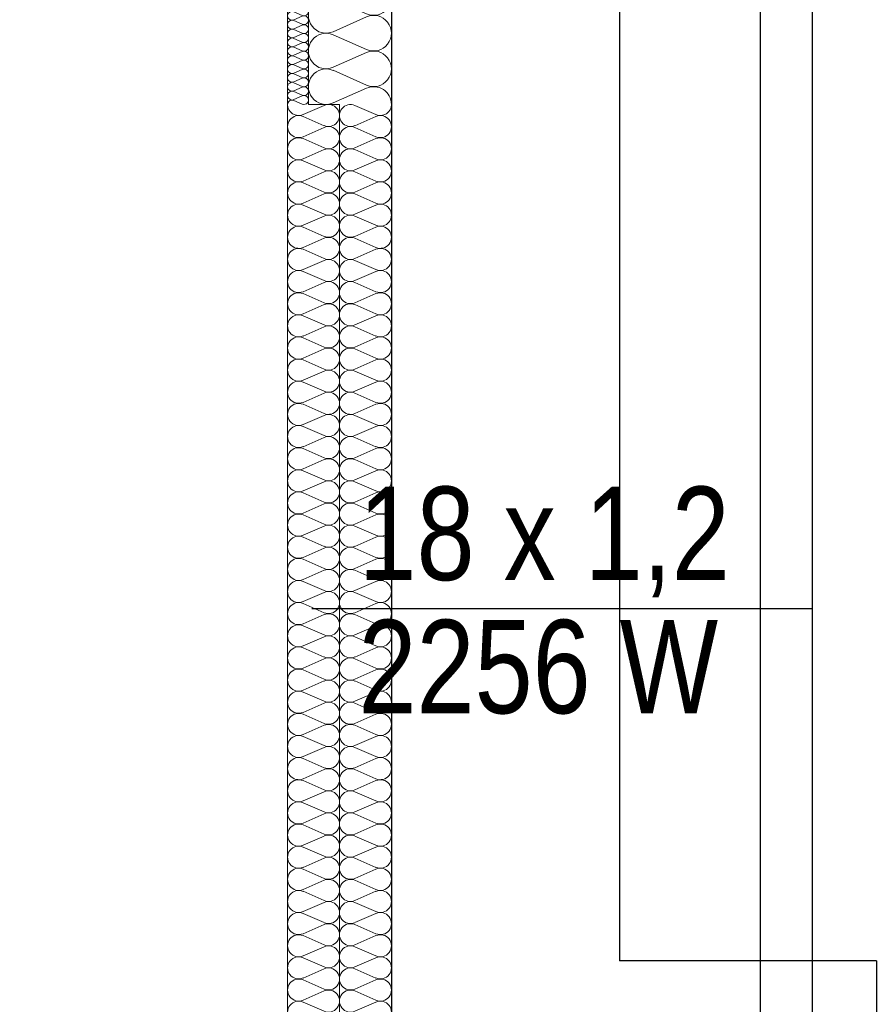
# Model space of a CAD drawing. Extents: x -440864 to -355682, y 13652 to 155872.
# Tile 28 of 179: x -431002 to -429350, y 34329 to 36226. Entities that reach past the tile are written whole.
import ezdxf
from ezdxf.lldxf.tags import DXFTag

# ---------------------------------------------------------------- set-up
doc = ezdxf.new("R2010")
doc.units = 0
doc.header["$MEASUREMENT"] = 0
for name, color, linetype in [('#podkład', 252, 'Continuous'), ('Arch ocieplenie', 252, 'Continuous'), ('Arch opisy', 252, 'Continuous'), ('Inwent Izolacje', 252, 'Continuous'), ('IS_Opisy_działek_Therm', 7, 'SOLID'), ('IS_Powrót', 5, 'DASH'), ('IS_Zasilanie', 1, 'SOLID')]:
    doc.layers.add(name, color=color, linetype=linetype)
for name, color, linetype, lineweight in [('Arch ocieplenie_Nr_Pióra__9', 252, 'Continuous', 13), ('Arch opisy_Nr_Pióra__21', 252, 'Continuous', 9), ('Arch wykończenie_Nr_Pióra__3', 252, 'Continuous', 18), ('Inwent Izolacje_Nr_Pióra__2', 252, 'Continuous', 13), ('INWENT.ŚCIANY_Nr_Pióra__1', 252, 'Continuous', 25), ('INWENT.ŚCIANY_Nr_Pióra__2', 252, 'Continuous', 13)]:
    doc.layers.add(name, color=color, linetype=linetype, lineweight=lineweight)
doc.styles.get("Standard").update_dxf_attribs({"font": 'arial.ttf', "width": 0.8, "bigfont": 'BIGFONT.SHX'})
tags = doc.linetypes.add('DASH', pattern=[15, 10, -5]).pattern_tags.tags
tags[6:7] = [DXFTag(74, 4), DXFTag(75, 0), DXFTag(340, '0'), DXFTag(46, 0.0), DXFTag(50, 0.0), DXFTag(44, 0.0), DXFTag(45, 0.0)]
tags[4:5] = [DXFTag(74, 4), DXFTag(75, 0), DXFTag(340, '0'), DXFTag(46, 0.0), DXFTag(50, 0.0), DXFTag(44, 0.0), DXFTag(45, 0.0)]
tags = doc.linetypes.add('SOLID', pattern=[10, 10, 0]).pattern_tags.tags
tags[6:7] = [DXFTag(74, 4), DXFTag(75, 0), DXFTag(340, '0'), DXFTag(46, 0.0), DXFTag(50, 0.0), DXFTag(44, 0.0), DXFTag(45, 0.0)]
tags[4:5] = [DXFTag(74, 4), DXFTag(75, 0), DXFTag(340, '0'), DXFTag(46, 0.0), DXFTag(50, 0.0), DXFTag(44, 0.0), DXFTag(45, 0.0)]

# ---------------------------------------------------------------- blocks, each defined once
blk = doc.blocks.new('Izolacja cieplna 14_14', base_point=(-430484.9, 37292.6))
at = {"layer": 'Arch ocieplenie_Nr_Pióra__9', "linetype": 'Continuous'}
for p, q in [((-430456.9, 37291.9), (-430473, 37284.8)), ((-430473, 37283.4), (-430456.9, 37276.2)), ((-430456.9, 37274.8), (-430473, 37267.7)), ((-430473, 37266.3), (-430456.9, 37259.2)), ((-430456.9, 37257.7), (-430473, 37250.6)), ((-430473, 37249.2), (-430456.9, 37242.1)), ((-430456.9, 37240.6), (-430473, 37233.5)), ((-430473, 37232.1), (-430456.9, 37225)), ((-430456.9, 37223.6), (-430473, 37216.5)), ((-430473, 37215), (-430456.9, 37207.9)), ((-430456.9, 37206.5), (-430473, 37199.4)), ((-430473, 37197.9), (-430456.9, 37190.8)), ((-430456.9, 37189.4), (-430473, 37182.3)), ((-430473, 37180.9), (-430456.9, 37173.7)), ((-430456.9, 37172.3), (-430473, 37165.2)), ((-430473, 37163.8), (-430456.9, 37156.7)), ((-430456.9, 37155.2), (-430473, 37148.1)), ((-430473, 37146.7), (-430456.9, 37139.6)), ((-430456.9, 37138.1), (-430473, 37131)), ((-430473, 37129.6), (-430456.9, 37122.5)), ((-430456.9, 37121.1), (-430473, 37114)), ((-430473, 37112.5), (-430456.9, 37105.4)), ((-430456.9, 37104), (-430473, 37096.9)), ((-430473, 37095.4), (-430456.9, 37088.3)), ((-430456.9, 37086.9), (-430473, 37079.8)), ((-430473, 37078.4), (-430456.9, 37071.2)), ((-430456.9, 37069.8), (-430473, 37062.7)), ((-430473, 37061.3), (-430456.9, 37054.2)), ((-430456.9, 37052.7), (-430473, 37045.6)), ((-430473, 37044.2), (-430456.9, 37037.1)), ((-430456.9, 37035.6), (-430473, 37028.5)), ((-430473, 37027.1), (-430456.9, 37020)), ((-430456.9, 37018.6), (-430473, 37011.5)), ((-430473, 37010), (-430456.9, 37002.9)), ((-430456.9, 37001.5), (-430473, 36994.4)), ((-430473, 36992.9), (-430456.9, 36985.8)), ((-430456.9, 36984.4), (-430473, 36977.3)), ((-430473, 36975.9), (-430456.9, 36968.7)), ((-430456.9, 36967.3), (-430473, 36960.2)), ((-430473, 36958.8), (-430456.9, 36951.7)), ((-430456.9, 36950.2), (-430473, 36943.1)), ((-430473, 36941.7), (-430456.9, 36934.6)), ((-430456.9, 36933.1), (-430473, 36926)), ((-430473, 36924.6), (-430456.9, 36917.5)), ((-430456.9, 36916.1), (-430473, 36909)), ((-430473, 36907.5), (-430456.9, 36900.4)), ((-430456.9, 36899), (-430473, 36891.9)), ((-430473, 36890.4), (-430456.9, 36883.3)), ((-430456.9, 36881.9), (-430473, 36874.8)), ((-430473, 36873.4), (-430456.9, 36866.2)), ((-430456.9, 36864.8), (-430473, 36857.7)), ((-430473, 36856.3), (-430456.9, 36849.2)), ((-430456.9, 36847.7), (-430473, 36840.6)), ((-430473, 36839.2), (-430456.9, 36832.1)), ((-430456.9, 36830.6), (-430473, 36823.5)), ((-430473, 36822.1), (-430456.9, 36815)), ((-430456.9, 36813.6), (-430473, 36806.5)), ((-430473, 36805), (-430456.9, 36797.9)), ((-430456.9, 36796.5), (-430473, 36789.4)), ((-430473, 36787.9), (-430456.9, 36780.8)), ((-430456.9, 36779.4), (-430473, 36772.3)), ((-430473, 36770.9), (-430456.9, 36763.7)), ((-430456.9, 36762.3), (-430473, 36755.2)), ((-430473, 36753.8), (-430456.9, 36746.7)), ((-430456.9, 36745.2), (-430473, 36738.1)), ((-430473, 36736.7), (-430456.9, 36729.6)), ((-430456.9, 36728.1), (-430473, 36721)), ((-430473, 36719.6), (-430456.9, 36712.5)), ((-430456.9, 36711.1), (-430473, 36704)), ((-430473, 36702.5), (-430456.9, 36695.4)), ((-430456.9, 36694), (-430473, 36686.9)), ((-430473, 36685.4), (-430456.9, 36678.3)), ((-430456.9, 36676.9), (-430473, 36669.8)), ((-430473, 36668.4), (-430456.9, 36661.2)), ((-430456.9, 36659.8), (-430473, 36652.7)), ((-430473, 36651.3), (-430456.9, 36644.2)), ((-430456.9, 36642.7), (-430473, 36635.6)), ((-430473, 36634.2), (-430456.9, 36627.1)), ((-430456.9, 36625.6), (-430473, 36618.5)), ((-430473, 36617.1), (-430456.9, 36610)), ((-430456.9, 36608.6), (-430473, 36601.5)), ((-430473, 36600), (-430456.9, 36592.9)), ((-430456.9, 36591.5), (-430473, 36584.4)), ((-430473, 36582.9), (-430456.9, 36575.8)), ((-430456.9, 36574.4), (-430473, 36567.3)), ((-430473, 36565.9), (-430456.9, 36558.7)), ((-430456.9, 36557.3), (-430473, 36550.2)), ((-430473, 36548.8), (-430456.9, 36541.7)), ((-430456.9, 36540.2), (-430473, 36533.1)), ((-430473, 36531.7), (-430456.9, 36524.6)), ((-430456.9, 36523.1), (-430473, 36516)), ((-430473, 36514.6), (-430456.9, 36507.5)), ((-430456.9, 36506.1), (-430473, 36499)), ((-430473, 36497.5), (-430456.9, 36490.4)), ((-430456.9, 36489), (-430473, 36481.9)), ((-430473, 36480.4), (-430456.9, 36473.3)), ((-430456.9, 36471.9), (-430473, 36464.8)), ((-430473, 36463.4), (-430456.9, 36456.2)), ((-430456.9, 36454.8), (-430473, 36447.7)), ((-430473, 36446.3), (-430456.9, 36439.2)), ((-430456.9, 36437.7), (-430473, 36430.6)), ((-430473, 36429.2), (-430456.9, 36422.1)), ((-430456.9, 36420.6), (-430473, 36413.5)), ((-430473, 36412.1), (-430456.9, 36405)), ((-430456.9, 36403.6), (-430473, 36396.5)), ((-430473, 36395), (-430456.9, 36387.9)), ((-430456.9, 36386.5), (-430473, 36379.4)), ((-430473, 36377.9), (-430456.9, 36370.8)), ((-430456.9, 36369.4), (-430473, 36362.3)), ((-430473, 36360.9), (-430456.9, 36353.7)), ((-430456.9, 36352.3), (-430473, 36345.2)), ((-430473, 36343.8), (-430456.9, 36336.7)), ((-430456.9, 36335.2), (-430473, 36328.1)), ((-430473, 36326.7), (-430456.9, 36319.6)), ((-430456.9, 36318.1), (-430473, 36311)), ((-430473, 36309.6), (-430456.9, 36302.5)), ((-430456.9, 36301.1), (-430473, 36294)), ((-430473, 36292.5), (-430456.9, 36285.4)), ((-430456.9, 36284), (-430473, 36276.9)), ((-430473, 36275.4), (-430456.9, 36268.3)), ((-430456.9, 36266.9), (-430473, 36259.8)), ((-430473, 36258.4), (-430456.9, 36251.2)), ((-430456.9, 36249.8), (-430473, 36242.7)), ((-430473, 36241.3), (-430456.9, 36234.2)), ((-430456.9, 36232.7), (-430473, 36225.6)), ((-430473, 36224.2), (-430456.9, 36217.1)), ((-430456.9, 36215.6), (-430473, 36208.5)), ((-430473, 36207.1), (-430456.9, 36200)), ((-430456.9, 36198.6), (-430473, 36191.5)), ((-430473, 36190), (-430456.9, 36182.9)), ((-430456.9, 36181.5), (-430473, 36174.4)), ((-430473, 36172.9), (-430456.9, 36165.8)), ((-430456.9, 36164.4), (-430473, 36157.3)), ((-430473, 36155.9), (-430456.9, 36148.7)), ((-430456.9, 36147.3), (-430473, 36140.2)), ((-430473, 36138.8), (-430456.9, 36131.7)), ((-430456.9, 36130.2), (-430473, 36123.1)), ((-430473, 36121.7), (-430456.9, 36114.6)), ((-430456.9, 36113.1), (-430473, 36106)), ((-430473, 36104.6), (-430456.9, 36097.5)), ((-430456.9, 36096.1), (-430473, 36089)), ((-430473, 36087.5), (-430456.9, 36080.4)), ((-430456.9, 36079), (-430473, 36071.9)), ((-430473, 36070.4), (-430456.9, 36063.3))]:
    blk.add_line(p, q, dxfattribs=at)
for centre, start_param, end_param in [((-430476.4, 37275.5), 2.7288, 6.695979), ((-430476.4, 37292.6), 4.712389, 6.695979), ((-430453.5, 37284.1), 5.870392, 9.837571), ((-430476.4, 37258.4), 2.7288, 6.695979), ((-430453.5, 37267), 5.870392, 9.837571), ((-430476.4, 37241.4), 2.7288, 6.695979), ((-430453.5, 37249.9), 5.870392, 9.837571), ((-430476.4, 37224.3), 2.7288, 6.695979), ((-430453.5, 37232.8), 5.870392, 9.837571), ((-430476.4, 37207.2), 2.7288, 6.695979), ((-430453.5, 37215.7), 5.870392, 9.837571), ((-430453.5, 37198.7), 5.870392, 9.837571), ((-430476.4, 37190.1), 2.7288, 6.695979), ((-430453.5, 37181.6), 5.870392, 9.837571), ((-430476.4, 37173), 2.7288, 6.695979), ((-430453.5, 37164.5), 5.870392, 9.837571), ((-430476.4, 37155.9), 2.7288, 6.695979), ((-430453.5, 37147.4), 5.870392, 9.837571), ((-430476.4, 37138.9), 2.7288, 6.695979), ((-430453.5, 37130.3), 5.870392, 9.837571), ((-430476.4, 37121.8), 2.7288, 6.695979), ((-430476.4, 37104.7), 2.7288, 6.695979), ((-430453.5, 37113.2), 5.870392, 9.837571), ((-430476.4, 37087.6), 2.7288, 6.695979), ((-430453.5, 37096.2), 5.870392, 9.837571), ((-430476.4, 37070.5), 2.7288, 6.695979), ((-430453.5, 37079.1), 5.870392, 9.837571), ((-430476.4, 37053.4), 2.7288, 6.695979), ((-430453.5, 37062), 5.870392, 9.837571), ((-430476.4, 37036.4), 2.7288, 6.695979), ((-430453.5, 37044.9), 5.870392, 9.837571), ((-430453.5, 37027.8), 5.870392, 9.837571), ((-430476.4, 37019.3), 2.7288, 6.695979), ((-430453.5, 37010.7), 5.870392, 9.837571), ((-430476.4, 37002.2), 2.7288, 6.695979), ((-430453.5, 36993.7), 5.870392, 9.837571), ((-430476.4, 36985.1), 2.7288, 6.695979), ((-430453.5, 36976.6), 5.870392, 9.837571), ((-430476.4, 36968), 2.7288, 6.695979), ((-430453.5, 36959.5), 5.870392, 9.837571), ((-430476.4, 36950.9), 2.7288, 6.695979), ((-430476.4, 36933.9), 2.7288, 6.695979), ((-430453.5, 36942.4), 5.870392, 9.837571), ((-430476.4, 36916.8), 2.7288, 6.695979), ((-430453.5, 36925.3), 5.870392, 9.837571), ((-430476.4, 36899.7), 2.7288, 6.695979), ((-430453.5, 36908.2), 5.870392, 9.837571), ((-430476.4, 36882.6), 2.7288, 6.695979), ((-430453.5, 36891.2), 5.870392, 9.837571), ((-430476.4, 36865.5), 2.7288, 6.695979), ((-430453.5, 36874.1), 5.870392, 9.837571), ((-430453.5, 36857), 5.870392, 9.837571), ((-430476.4, 36848.4), 2.7288, 6.695979), ((-430453.5, 36839.9), 5.870392, 9.837571), ((-430476.4, 36831.4), 2.7288, 6.695979), ((-430453.5, 36822.8), 5.870392, 9.837571), ((-430476.4, 36814.3), 2.7288, 6.695979), ((-430453.5, 36805.7), 5.870392, 9.837571), ((-430476.4, 36797.2), 2.7288, 6.695979), ((-430453.5, 36788.7), 5.870392, 9.837571), ((-430476.4, 36780.1), 2.7288, 6.695979), ((-430476.4, 36763), 2.7288, 6.695979), ((-430453.5, 36771.6), 5.870392, 9.837571), ((-430476.4, 36745.9), 2.7288, 6.695979), ((-430453.5, 36754.5), 5.870392, 9.837571), ((-430476.4, 36728.9), 2.7288, 6.695979), ((-430453.5, 36737.4), 5.870392, 9.837571), ((-430476.4, 36711.8), 2.7288, 6.695979), ((-430453.5, 36720.3), 5.870392, 9.837571), ((-430476.4, 36694.7), 2.7288, 6.695979), ((-430453.5, 36703.2), 5.870392, 9.837571), ((-430476.4, 36677.6), 2.7288, 6.695979), ((-430453.5, 36686.2), 5.870392, 9.837571), ((-430453.5, 36669.1), 5.870392, 9.837571), ((-430476.4, 36660.5), 2.7288, 6.695979), ((-430453.5, 36652), 5.870392, 9.837571), ((-430476.4, 36643.4), 2.7288, 6.695979), ((-430453.5, 36634.9), 5.870392, 9.837571), ((-430476.4, 36626.4), 2.7288, 6.695979), ((-430453.5, 36617.8), 5.870392, 9.837571), ((-430476.4, 36609.3), 2.7288, 6.695979), ((-430476.4, 36592.2), 2.7288, 6.695979), ((-430453.5, 36600.7), 5.870392, 9.837571), ((-430476.4, 36575.1), 2.7288, 6.695979), ((-430453.5, 36583.7), 5.870392, 9.837571), ((-430476.4, 36558), 2.7288, 6.695979), ((-430453.5, 36566.6), 5.870392, 9.837571), ((-430476.4, 36540.9), 2.7288, 6.695979), ((-430453.5, 36549.5), 5.870392, 9.837571), ((-430476.4, 36523.9), 2.7288, 6.695979), ((-430453.5, 36532.4), 5.870392, 9.837571), ((-430476.4, 36506.8), 2.7288, 6.695979), ((-430453.5, 36515.3), 5.870392, 9.837571), ((-430453.5, 36498.2), 5.870392, 9.837571), ((-430476.4, 36489.7), 2.7288, 6.695979), ((-430453.5, 36481.2), 5.870392, 9.837571), ((-430476.4, 36472.6), 2.7288, 6.695979), ((-430453.5, 36464.1), 5.870392, 9.837571), ((-430476.4, 36455.5), 2.7288, 6.695979), ((-430453.5, 36447), 5.870392, 9.837571), ((-430476.4, 36438.4), 2.7288, 6.695979), ((-430476.4, 36421.4), 2.7288, 6.695979), ((-430453.5, 36429.9), 5.870392, 9.837571), ((-430476.4, 36404.3), 2.7288, 6.695979), ((-430453.5, 36412.8), 5.870392, 9.837571), ((-430476.4, 36387.2), 2.7288, 6.695979), ((-430453.5, 36395.7), 5.870392, 9.837571), ((-430476.4, 36370.1), 2.7288, 6.695979), ((-430453.5, 36378.7), 5.870392, 9.837571), ((-430476.4, 36353), 2.7288, 6.695979), ((-430453.5, 36361.6), 5.870392, 9.837571), ((-430476.4, 36335.9), 2.7288, 6.695979), ((-430453.5, 36344.5), 5.870392, 9.837571), ((-430453.5, 36327.4), 5.870392, 9.837571), ((-430476.4, 36318.9), 2.7288, 6.695979), ((-430453.5, 36310.3), 5.870392, 9.837571), ((-430476.4, 36301.8), 2.7288, 6.695979), ((-430453.5, 36293.2), 5.870392, 9.837571), ((-430476.4, 36284.7), 2.7288, 6.695979), ((-430453.5, 36276.2), 5.870392, 9.837571), ((-430476.4, 36267.6), 2.7288, 6.695979), ((-430476.4, 36250.5), 2.7288, 6.695979), ((-430453.5, 36259.1), 5.870392, 9.837571), ((-430476.4, 36233.4), 2.7288, 6.695979), ((-430453.5, 36242), 5.870392, 9.837571), ((-430476.4, 36216.4), 2.7288, 6.695979), ((-430453.5, 36224.9), 5.870392, 9.837571), ((-430476.4, 36199.3), 2.7288, 6.695979), ((-430453.5, 36207.8), 5.870392, 9.837571), ((-430476.4, 36182.2), 2.7288, 6.695979), ((-430453.5, 36190.7), 5.870392, 9.837571), ((-430476.4, 36165.1), 2.7288, 6.695979), ((-430453.5, 36173.7), 5.870392, 9.837571), ((-430453.5, 36156.6), 5.870392, 9.837571), ((-430476.4, 36148), 2.7288, 6.695979), ((-430453.5, 36139.5), 5.870392, 9.837571), ((-430476.4, 36130.9), 2.7288, 6.695979), ((-430453.5, 36122.4), 5.870392, 9.837571), ((-430476.4, 36113.9), 2.7288, 6.695979), ((-430453.5, 36105.3), 5.870392, 9.837571), ((-430476.4, 36096.8), 2.7288, 6.695979), ((-430476.4, 36079.7), 2.7288, 6.695979), ((-430453.5, 36088.2), 5.870392, 9.837571), ((-430476.4, 36062.6), 2.7288, 4.712389), ((-430453.5, 36071.2), 5.870392, 9.837571)]:
    blk.add_ellipse(centre, major_axis=(0, -8.54), ratio=0.995956, start_param=start_param, end_param=end_param, dxfattribs=at)
blk = doc.blocks.new('Izolacja cieplna 14_17', base_point=(-430484.9, 36062.6))
at = {"layer": 'Arch ocieplenie_Nr_Pióra__9', "linetype": 'Continuous'}
for p, q in [((-430414.7, 36060.8), (-430455.1, 36043.1)), ((-430455.1, 36039.5), (-430414.7, 36021.7)), ((-430414.7, 36018.2), (-430455.1, 36000.4)), ((-430455.1, 35996.8), (-430414.7, 35979.1)), ((-430414.7, 35975.5), (-430455.1, 35957.7)), ((-430455.1, 35954.2), (-430414.7, 35936.4)), ((-430414.7, 35932.8), (-430455.1, 35915.1)), ((-430455.1, 35911.5), (-430414.7, 35893.8)), ((-430414.7, 35890.2), (-430455.1, 35872.4)), ((-430455.1, 35868.8), (-430414.7, 35851.1)), ((-430414.7, 35847.5), (-430455.1, 35829.8)), ((-430455.1, 35826.2), (-430414.7, 35808.4)), ((-430414.7, 35804.8), (-430455.1, 35787.1)), ((-430455.1, 35783.5), (-430414.7, 35765.8)), ((-430414.7, 35762.2), (-430455.1, 35744.4)), ((-430455.1, 35740.8), (-430414.7, 35723.1)), ((-430414.7, 35719.5), (-430455.1, 35701.8)), ((-430455.1, 35698.2), (-430414.7, 35680.4)), ((-430414.7, 35676.9), (-430455.1, 35659.1)), ((-430455.1, 35655.5), (-430414.7, 35637.8)), ((-430414.7, 35634.2), (-430455.1, 35616.4)), ((-430455.1, 35612.9), (-430414.7, 35595.1)), ((-430414.7, 35591.5), (-430455.1, 35573.8)), ((-430455.1, 35570.2), (-430414.7, 35552.4)), ((-430414.7, 35548.9), (-430455.1, 35531.1)), ((-430455.1, 35527.5), (-430414.7, 35509.8)), ((-430414.7, 35506.2), (-430455.1, 35488.5)), ((-430455.1, 35484.9), (-430414.7, 35467.1)), ((-430414.7, 35463.5), (-430455.1, 35445.8)), ((-430455.1, 35442.2), (-430414.7, 35424.5)), ((-430414.7, 35420.9), (-430455.1, 35403.1)), ((-430455.1, 35399.5), (-430414.7, 35381.8)), ((-430414.7, 35378.2), (-430455.1, 35360.5)), ((-430455.1, 35356.9), (-430414.7, 35339.1)), ((-430414.7, 35335.5), (-430455.1, 35317.8)), ((-430455.1, 35314.2), (-430414.7, 35296.5)), ((-430414.7, 35292.9), (-430455.1, 35275.1)), ((-430455.1, 35271.6), (-430414.7, 35253.8)), ((-430414.7, 35250.2), (-430455.1, 35232.5)), ((-430455.1, 35228.9), (-430414.7, 35211.1)), ((-430414.7, 35207.6), (-430455.1, 35189.8)), ((-430455.1, 35186.2), (-430414.7, 35168.5)), ((-430414.7, 35164.9), (-430455.1, 35147.1)), ((-430455.1, 35143.6), (-430414.7, 35125.8)), ((-430414.7, 35122.2), (-430455.1, 35104.5)), ((-430455.1, 35100.9), (-430414.7, 35083.2)), ((-430414.7, 35079.6), (-430455.1, 35061.8)), ((-430455.1, 35058.2), (-430414.7, 35040.5)), ((-430414.7, 35036.9), (-430455.1, 35019.2)), ((-430455.1, 35015.6), (-430414.7, 34997.8)), ((-430414.7, 34994.2), (-430455.1, 34976.5)), ((-430455.1, 34972.9), (-430414.7, 34955.2)), ((-430414.7, 34951.6), (-430455.1, 34933.8)), ((-430455.1, 34930.2), (-430414.7, 34912.5)), ((-430414.7, 34908.9), (-430455.1, 34891.2)), ((-430455.1, 34887.6), (-430414.7, 34869.8)), ((-430414.7, 34866.3), (-430455.1, 34848.5)), ((-430455.1, 34844.9), (-430414.7, 34827.2)), ((-430414.7, 34823.6), (-430455.1, 34805.8)), ((-430455.1, 34802.3), (-430414.7, 34784.5)), ((-430414.7, 34780.9), (-430455.1, 34763.2)), ((-430455.1, 34759.6), (-430414.7, 34741.8)), ((-430414.7, 34738.3), (-430455.1, 34720.5)), ((-430455.1, 34716.9), (-430414.7, 34699.2)), ((-430414.7, 34695.6), (-430455.1, 34677.9)), ((-430455.1, 34674.3), (-430414.7, 34656.5)), ((-430414.7, 34652.9), (-430455.1, 34635.2)), ((-430455.1, 34631.6), (-430414.7, 34613.9)), ((-430414.7, 34610.3), (-430455.1, 34592.5)), ((-430455.1, 34588.9), (-430414.7, 34571.2)), ((-430414.7, 34567.6), (-430455.1, 34549.9)), ((-430455.1, 34546.3), (-430414.7, 34528.5)), ((-430414.7, 34524.9), (-430455.1, 34507.2)), ((-430455.1, 34503.6), (-430414.7, 34485.9)), ((-430414.7, 34482.3), (-430455.1, 34464.5)), ((-430455.1, 34461), (-430414.7, 34443.2)), ((-430414.7, 34439.6), (-430455.1, 34421.9)), ((-430455.1, 34418.3), (-430414.7, 34400.5)), ((-430414.7, 34397), (-430455.1, 34379.2)), ((-430455.1, 34375.6), (-430414.7, 34357.9)), ((-430414.7, 34354.3), (-430455.1, 34336.6)), ((-430455.1, 34333), (-430414.7, 34315.2))]:
    blk.add_line(p, q, dxfattribs=at)
for centre, start_param, end_param in [((-430463.7, 36062.6), 4.712389, 6.695979), ((-430406.2, 36041.3), 5.870392, 9.837571), ((-430463.7, 36019.9), 2.7288, 6.695979), ((-430406.2, 35998.6), 5.870392, 9.837571), ((-430463.7, 35977.3), 2.7288, 6.695979), ((-430406.2, 35956), 5.870392, 9.837571), ((-430463.7, 35934.6), 2.7288, 6.695979), ((-430406.2, 35913.3), 5.870392, 9.837571), ((-430463.7, 35892), 2.7288, 6.695979), ((-430406.2, 35870.6), 5.870392, 9.837571), ((-430463.7, 35849.3), 2.7288, 6.695979), ((-430406.2, 35828), 5.870392, 9.837571), ((-430463.7, 35806.6), 2.7288, 6.695979), ((-430406.2, 35785.3), 5.870392, 9.837571), ((-430463.7, 35764), 2.7288, 6.695979), ((-430406.2, 35742.6), 5.870392, 9.837571), ((-430463.7, 35721.3), 2.7288, 6.695979), ((-430406.2, 35700), 5.870392, 9.837571), ((-430463.7, 35678.6), 2.7288, 6.695979), ((-430406.2, 35657.3), 5.870392, 9.837571), ((-430463.7, 35636), 2.7288, 6.695979), ((-430406.2, 35614.6), 5.870392, 9.837571), ((-430463.7, 35593.3), 2.7288, 6.695979), ((-430406.2, 35572), 5.870392, 9.837571), ((-430463.7, 35550.7), 2.7288, 6.695979), ((-430406.2, 35529.3), 5.870392, 9.837571), ((-430463.7, 35508), 2.7288, 6.695979), ((-430406.2, 35486.7), 5.870392, 9.837571), ((-430463.7, 35465.3), 2.7288, 6.695979), ((-430406.2, 35444), 5.870392, 9.837571), ((-430463.7, 35422.7), 2.7288, 6.695979), ((-430406.2, 35401.3), 5.870392, 9.837571), ((-430463.7, 35380), 2.7288, 6.695979), ((-430406.2, 35358.7), 5.870392, 9.837571), ((-430463.7, 35337.3), 2.7288, 6.695979), ((-430406.2, 35316), 5.870392, 9.837571), ((-430463.7, 35294.7), 2.7288, 6.695979), ((-430406.2, 35273.3), 5.870392, 9.837571), ((-430463.7, 35252), 2.7288, 6.695979), ((-430406.2, 35230.7), 5.870392, 9.837571), ((-430463.7, 35209.4), 2.7288, 6.695979), ((-430406.2, 35188), 5.870392, 9.837571), ((-430463.7, 35166.7), 2.7288, 6.695979), ((-430406.2, 35145.4), 5.870392, 9.837571), ((-430463.7, 35124), 2.7288, 6.695979), ((-430406.2, 35102.7), 5.870392, 9.837571), ((-430463.7, 35081.4), 2.7288, 6.695979), ((-430406.2, 35060), 5.870392, 9.837571), ((-430463.7, 35038.7), 2.7288, 6.695979), ((-430406.2, 35017.4), 5.870392, 9.837571), ((-430463.7, 34996), 2.7288, 6.695979), ((-430406.2, 34974.7), 5.870392, 9.837571), ((-430463.7, 34953.4), 2.7288, 6.695979), ((-430406.2, 34932), 5.870392, 9.837571), ((-430463.7, 34910.7), 2.7288, 6.695979), ((-430406.2, 34889.4), 5.870392, 9.837571), ((-430463.7, 34868), 2.7288, 6.695979), ((-430406.2, 34846.7), 5.870392, 9.837571), ((-430463.7, 34825.4), 2.7288, 6.695979), ((-430406.2, 34804.1), 5.870392, 9.837571), ((-430463.7, 34782.7), 2.7288, 6.695979), ((-430406.2, 34761.4), 5.870392, 9.837571), ((-430463.7, 34740.1), 2.7288, 6.695979), ((-430406.2, 34718.7), 5.870392, 9.837571), ((-430463.7, 34697.4), 2.7288, 6.695979), ((-430406.2, 34676.1), 5.870392, 9.837571), ((-430463.7, 34654.7), 2.7288, 6.695979), ((-430406.2, 34633.4), 5.870392, 9.837571), ((-430463.7, 34612.1), 2.7288, 6.695979), ((-430406.2, 34590.7), 5.870392, 9.837571), ((-430463.7, 34569.4), 2.7288, 6.695979), ((-430406.2, 34548.1), 5.870392, 9.837571), ((-430463.7, 34526.7), 2.7288, 6.695979), ((-430406.2, 34505.4), 5.870392, 9.837571), ((-430463.7, 34484.1), 2.7288, 6.695979), ((-430406.2, 34462.7), 5.870392, 9.837571), ((-430463.7, 34441.4), 2.7288, 6.695979), ((-430406.2, 34420.1), 5.870392, 9.837571), ((-430463.7, 34398.8), 2.7288, 6.695979), ((-430406.2, 34377.4), 5.870392, 9.837571), ((-430463.7, 34356.1), 2.7288, 6.695979), ((-430406.2, 34334.8), 5.870392, 9.837571), ((-430463.7, 34313.4), 2.7288, 6.695979)]:
    blk.add_ellipse(centre, major_axis=(0, -21.3), ratio=0.997013, start_param=start_param, end_param=end_param, dxfattribs=at)
blk = doc.blocks.new('Izolacja cieplna 14_265', base_point=(-430284.9, 32137.6))
at = {"layer": 'Inwent Izolacje_Nr_Pióra__2', "linetype": 'Continuous'}
for p, q in [((-430314.7, 36043.1), (-430355.1, 36060.8)), ((-430355.1, 36021.7), (-430314.7, 36039.5)), ((-430314.7, 36000.4), (-430355.1, 36018.2)), ((-430355.1, 35979.1), (-430314.7, 35996.8)), ((-430314.7, 35957.7), (-430355.1, 35975.5)), ((-430355.1, 35936.4), (-430314.7, 35954.2)), ((-430314.7, 35915.1), (-430355.1, 35932.8)), ((-430355.1, 35893.8), (-430314.7, 35911.5)), ((-430314.7, 35872.4), (-430355.1, 35890.2)), ((-430355.1, 35851.1), (-430314.7, 35868.8)), ((-430314.7, 35829.8), (-430355.1, 35847.5)), ((-430355.1, 35808.4), (-430314.7, 35826.2)), ((-430314.7, 35787.1), (-430355.1, 35804.8)), ((-430355.1, 35765.8), (-430314.7, 35783.5)), ((-430314.7, 35744.4), (-430355.1, 35762.2)), ((-430355.1, 35723.1), (-430314.7, 35740.8)), ((-430314.7, 35701.8), (-430355.1, 35719.5)), ((-430355.1, 35680.4), (-430314.7, 35698.2)), ((-430314.7, 35659.1), (-430355.1, 35676.9)), ((-430355.1, 35637.8), (-430314.7, 35655.5)), ((-430314.7, 35616.4), (-430355.1, 35634.2)), ((-430355.1, 35595.1), (-430314.7, 35612.9)), ((-430314.7, 35573.8), (-430355.1, 35591.5)), ((-430355.1, 35552.4), (-430314.7, 35570.2)), ((-430314.7, 35531.1), (-430355.1, 35548.9)), ((-430355.1, 35509.8), (-430314.7, 35527.5)), ((-430314.7, 35488.5), (-430355.1, 35506.2)), ((-430355.1, 35467.1), (-430314.7, 35484.9)), ((-430314.7, 35445.8), (-430355.1, 35463.5)), ((-430355.1, 35424.5), (-430314.7, 35442.2)), ((-430314.7, 35403.1), (-430355.1, 35420.9)), ((-430355.1, 35381.8), (-430314.7, 35399.5)), ((-430314.7, 35360.5), (-430355.1, 35378.2)), ((-430355.1, 35339.1), (-430314.7, 35356.9)), ((-430314.7, 35317.8), (-430355.1, 35335.5)), ((-430355.1, 35296.5), (-430314.7, 35314.2)), ((-430314.7, 35275.1), (-430355.1, 35292.9)), ((-430355.1, 35253.8), (-430314.7, 35271.6)), ((-430314.7, 35232.5), (-430355.1, 35250.2)), ((-430355.1, 35211.1), (-430314.7, 35228.9)), ((-430314.7, 35189.8), (-430355.1, 35207.6)), ((-430355.1, 35168.5), (-430314.7, 35186.2)), ((-430314.7, 35147.1), (-430355.1, 35164.9)), ((-430355.1, 35125.8), (-430314.7, 35143.6)), ((-430314.7, 35104.5), (-430355.1, 35122.2)), ((-430355.1, 35083.2), (-430314.7, 35100.9)), ((-430314.7, 35061.8), (-430355.1, 35079.6)), ((-430355.1, 35040.5), (-430314.7, 35058.2)), ((-430314.7, 35019.2), (-430355.1, 35036.9)), ((-430355.1, 34997.8), (-430314.7, 35015.6)), ((-430314.7, 34976.5), (-430355.1, 34994.2)), ((-430355.1, 34955.2), (-430314.7, 34972.9)), ((-430314.7, 34933.8), (-430355.1, 34951.6)), ((-430355.1, 34912.5), (-430314.7, 34930.2)), ((-430314.7, 34891.2), (-430355.1, 34908.9)), ((-430355.1, 34869.8), (-430314.7, 34887.6)), ((-430314.7, 34848.5), (-430355.1, 34866.3)), ((-430355.1, 34827.2), (-430314.7, 34844.9)), ((-430314.7, 34805.8), (-430355.1, 34823.6)), ((-430355.1, 34784.5), (-430314.7, 34802.3)), ((-430314.7, 34763.2), (-430355.1, 34780.9)), ((-430355.1, 34741.8), (-430314.7, 34759.6)), ((-430314.7, 34720.5), (-430355.1, 34738.3)), ((-430355.1, 34699.2), (-430314.7, 34716.9)), ((-430314.7, 34677.9), (-430355.1, 34695.6)), ((-430355.1, 34656.5), (-430314.7, 34674.3)), ((-430314.7, 34635.2), (-430355.1, 34652.9)), ((-430355.1, 34613.9), (-430314.7, 34631.6)), ((-430314.7, 34592.5), (-430355.1, 34610.3)), ((-430355.1, 34571.2), (-430314.7, 34588.9)), ((-430314.7, 34549.9), (-430355.1, 34567.6)), ((-430355.1, 34528.5), (-430314.7, 34546.3)), ((-430314.7, 34507.2), (-430355.1, 34524.9)), ((-430355.1, 34485.9), (-430314.7, 34503.6)), ((-430314.7, 34464.5), (-430355.1, 34482.3)), ((-430355.1, 34443.2), (-430314.7, 34461)), ((-430314.7, 34421.9), (-430355.1, 34439.6)), ((-430355.1, 34400.5), (-430314.7, 34418.3)), ((-430314.7, 34379.2), (-430355.1, 34397)), ((-430355.1, 34357.9), (-430314.7, 34375.6)), ((-430314.7, 34336.5), (-430355.1, 34354.3)), ((-430355.1, 34315.2), (-430314.7, 34333))]:
    blk.add_line(p, q, dxfattribs=at)
for centre, start_param, end_param in [((-430363.7, 36041.3), 5.870392, 9.837571), ((-430306.2, 36062.6), 2.7288, 4.712389), ((-430306.2, 36019.9), 2.7288, 6.695979), ((-430363.7, 35998.6), 5.870392, 9.837571), ((-430306.2, 35977.3), 2.7288, 6.695979), ((-430363.7, 35956), 5.870392, 9.837571), ((-430306.2, 35934.6), 2.7288, 6.695979), ((-430363.7, 35913.3), 5.870392, 9.837571), ((-430306.2, 35892), 2.7288, 6.695979), ((-430363.7, 35870.6), 5.870392, 9.837571), ((-430306.2, 35849.3), 2.7288, 6.695979), ((-430363.7, 35828), 5.870392, 9.837571), ((-430306.2, 35806.6), 2.7288, 6.695979), ((-430363.7, 35785.3), 5.870392, 9.837571), ((-430306.2, 35764), 2.7288, 6.695979), ((-430363.7, 35742.6), 5.870392, 9.837571), ((-430306.2, 35721.3), 2.7288, 6.695979), ((-430363.7, 35700), 5.870392, 9.837571), ((-430306.2, 35678.6), 2.7288, 6.695979), ((-430363.7, 35657.3), 5.870392, 9.837571), ((-430306.2, 35636), 2.7288, 6.695979), ((-430363.7, 35614.6), 5.870392, 9.837571), ((-430306.2, 35593.3), 2.7288, 6.695979), ((-430363.7, 35572), 5.870392, 9.837571), ((-430306.2, 35550.7), 2.7288, 6.695979), ((-430363.7, 35529.3), 5.870392, 9.837571), ((-430306.2, 35508), 2.7288, 6.695979), ((-430363.7, 35486.7), 5.870392, 9.837571), ((-430306.2, 35465.3), 2.7288, 6.695979), ((-430363.7, 35444), 5.870392, 9.837571), ((-430306.2, 35422.7), 2.7288, 6.695979), ((-430363.7, 35401.3), 5.870392, 9.837571), ((-430306.2, 35380), 2.7288, 6.695979), ((-430363.7, 35358.7), 5.870392, 9.837571), ((-430306.2, 35337.3), 2.7288, 6.695979), ((-430363.7, 35316), 5.870392, 9.837571), ((-430306.2, 35294.7), 2.7288, 6.695979), ((-430363.7, 35273.3), 5.870392, 9.837571), ((-430306.2, 35252), 2.7288, 6.695979), ((-430363.7, 35230.7), 5.870392, 9.837571), ((-430306.2, 35209.3), 2.7288, 6.695979), ((-430363.7, 35188), 5.870392, 9.837571), ((-430306.2, 35166.7), 2.7288, 6.695979), ((-430363.7, 35145.4), 5.870392, 9.837571), ((-430306.2, 35124), 2.7288, 6.695979), ((-430363.7, 35102.7), 5.870392, 9.837571), ((-430306.2, 35081.4), 2.7288, 6.695979), ((-430363.7, 35060), 5.870392, 9.837571), ((-430306.2, 35038.7), 2.7288, 6.695979), ((-430363.7, 35017.4), 5.870392, 9.837571), ((-430306.2, 34996), 2.7288, 6.695979), ((-430363.7, 34974.7), 5.870392, 9.837571), ((-430306.2, 34953.4), 2.7288, 6.695979), ((-430363.7, 34932), 5.870392, 9.837571), ((-430306.2, 34910.7), 2.7288, 6.695979), ((-430363.7, 34889.4), 5.870392, 9.837571), ((-430306.2, 34868), 2.7288, 6.695979), ((-430363.7, 34846.7), 5.870392, 9.837571), ((-430306.2, 34825.4), 2.7288, 6.695979), ((-430363.7, 34804.1), 5.870392, 9.837571), ((-430306.2, 34782.7), 2.7288, 6.695979), ((-430363.7, 34761.4), 5.870392, 9.837571), ((-430306.2, 34740.1), 2.7288, 6.695979), ((-430363.7, 34718.7), 5.870392, 9.837571), ((-430306.2, 34697.4), 2.7288, 6.695979), ((-430363.7, 34676.1), 5.870392, 9.837571), ((-430306.2, 34654.7), 2.7288, 6.695979), ((-430363.7, 34633.4), 5.870392, 9.837571), ((-430306.2, 34612.1), 2.7288, 6.695979), ((-430363.7, 34590.7), 5.870392, 9.837571), ((-430306.2, 34569.4), 2.7288, 6.695979), ((-430363.7, 34548.1), 5.870392, 9.837571), ((-430306.2, 34526.7), 2.7288, 6.695979), ((-430363.7, 34505.4), 5.870392, 9.837571), ((-430306.2, 34484.1), 2.7288, 6.695979), ((-430363.7, 34462.7), 5.870392, 9.837571), ((-430306.2, 34441.4), 2.7288, 6.695979), ((-430363.7, 34420.1), 5.870392, 9.837571), ((-430306.2, 34398.8), 2.7288, 6.695979), ((-430363.7, 34377.4), 5.870392, 9.837571), ((-430306.2, 34356.1), 2.7288, 6.695979), ((-430363.7, 34334.8), 5.870392, 9.837571), ((-430306.2, 34313.4), 2.7288, 6.695979)]:
    blk.add_ellipse(centre, major_axis=(0, 21.3), ratio=0.997013, start_param=start_param, end_param=end_param, dxfattribs=at)
blk = doc.blocks.new('Izolacja cieplna 14_269', base_point=(-430284.9, 36062.6))
at = {"layer": 'Inwent Izolacje_Nr_Pióra__2', "linetype": 'Continuous'}
for p, q in [((-430332.6, 37061.2), (-430397.3, 37089.7)), ((-430397.3, 37026.8), (-430332.6, 37055.4)), ((-430332.6, 36992.5), (-430397.3, 37021.1)), ((-430397.3, 36958.2), (-430332.6, 36986.7)), ((-430332.6, 36923.8), (-430397.3, 36952.4)), ((-430397.3, 36889.5), (-430332.6, 36918.1)), ((-430332.6, 36855.2), (-430397.3, 36883.7)), ((-430397.3, 36820.8), (-430332.6, 36849.4)), ((-430332.6, 36786.5), (-430397.3, 36815.1)), ((-430397.3, 36752.2), (-430332.6, 36780.7)), ((-430332.6, 36717.8), (-430397.3, 36746.4)), ((-430397.3, 36683.5), (-430332.6, 36712.1)), ((-430332.6, 36649.2), (-430397.3, 36677.7)), ((-430397.3, 36614.8), (-430332.6, 36643.4)), ((-430332.6, 36580.5), (-430397.3, 36609.1)), ((-430397.3, 36546.2), (-430332.6, 36574.7)), ((-430332.6, 36511.8), (-430397.3, 36540.4)), ((-430397.3, 36477.5), (-430332.6, 36506.1)), ((-430332.6, 36443.2), (-430397.3, 36471.7)), ((-430397.3, 36408.8), (-430332.6, 36437.4)), ((-430332.6, 36374.5), (-430397.3, 36403.1)), ((-430397.3, 36340.2), (-430332.6, 36368.7)), ((-430332.6, 36305.8), (-430397.3, 36334.4)), ((-430397.3, 36271.5), (-430332.6, 36300.1)), ((-430332.6, 36237.2), (-430397.3, 36265.7)), ((-430397.3, 36202.8), (-430332.6, 36231.4)), ((-430332.6, 36168.5), (-430397.3, 36197.1)), ((-430397.3, 36134.2), (-430332.6, 36162.7)), ((-430332.6, 36099.8), (-430397.3, 36128.4)), ((-430397.3, 36065.5), (-430332.6, 36094.1))]:
    blk.add_line(p, q, dxfattribs=at)
for centre, start_param, end_param in [((-430410.9, 37058.3), 5.870392, 9.837571), ((-430319, 37092.6), 2.7288, 4.712389), ((-430319, 37023.9), 2.7288, 6.695979), ((-430410.9, 36989.6), 5.870392, 9.837571), ((-430319, 36955.3), 2.7288, 6.695979), ((-430410.9, 36920.9), 5.870392, 9.837571), ((-430319, 36886.6), 2.7288, 6.695979), ((-430410.9, 36852.3), 5.870392, 9.837571), ((-430319, 36817.9), 2.7288, 6.695979), ((-430410.9, 36783.6), 5.870392, 9.837571), ((-430319, 36749.3), 2.7288, 6.695979), ((-430410.9, 36714.9), 5.870392, 9.837571), ((-430319, 36680.6), 2.7288, 6.695979), ((-430410.9, 36646.3), 5.870392, 9.837571), ((-430319, 36611.9), 2.7288, 6.695979), ((-430410.9, 36577.6), 5.870392, 9.837571), ((-430319, 36543.3), 2.7288, 6.695979), ((-430410.9, 36508.9), 5.870392, 9.837571), ((-430319, 36474.6), 2.7288, 6.695979), ((-430410.9, 36440.3), 5.870392, 9.837571), ((-430319, 36405.9), 2.7288, 6.695979), ((-430410.9, 36371.6), 5.870392, 9.837571), ((-430319, 36337.3), 2.7288, 6.695979), ((-430410.9, 36302.9), 5.870392, 9.837571), ((-430319, 36268.6), 2.7288, 6.695979), ((-430410.9, 36234.3), 5.870392, 9.837571), ((-430319, 36199.9), 2.7288, 6.695979), ((-430410.9, 36165.6), 5.870392, 9.837571), ((-430319, 36131.3), 2.7288, 6.695979), ((-430410.9, 36096.9), 5.870392, 9.837571), ((-430319, 36062.6), 4.712389, 6.695979)]:
    blk.add_ellipse(centre, major_axis=(0, 34.3), ratio=0.991121, start_param=start_param, end_param=end_param, dxfattribs=at)
blk = doc.blocks.new('Linia_46', base_point=(-430484.9, 36289.8))
at = {"layer": 'Arch opisy_Nr_Pióra__21', "linetype": 'Continuous'}
blk.add_line((-430484.9, 36289.8), (-431344.7, 36289.8), dxfattribs=at)
blk.add_circle((-431644.7, 36289.8), 300, dxfattribs=at)
blk = doc.blocks.new('parter')
at = {"layer": 'Arch wykończenie_Nr_Pióra__3', "color": 252, "linetype": 'Continuous'}
blk.add_line((-430484.9, 37292.6), (-430484.9, 32137.6), dxfattribs=at)
at = {"layer": 'INWENT.ŚCIANY_Nr_Pióra__1', "color": 252, "linetype": 'Continuous'}
for p, q in [((-430284.9, 37092.6), (-430284.9, 32172.6)), ((-429844.9, 36672.6), (-429844.9, 34412.6)), ((-429349.9, 34412.6), (-429844.9, 34412.6)), ((-429349.9, 34412.6), (-429349.9, 34312.6))]:
    blk.add_line(p, q, dxfattribs=at)
at = {"layer": 'INWENT.ŚCIANY_Nr_Pióra__2', "color": 252, "linetype": 'Continuous'}
for p, q in [((-430444.9, 37252.6), (-430444.9, 36062.6)), ((-430444.9, 36062.6), (-430384.9, 36062.6)), ((-430384.9, 32137.6), (-430384.9, 36062.6))]:
    blk.add_line(p, q, dxfattribs=at)
at = {"layer": 'Arch ocieplenie', "color": 252, "linetype": 'Continuous', "lineweight": 13}
for name, p in [('Izolacja cieplna 14_14', (-430484.9, 37292.6)), ('Izolacja cieplna 14_17', (-430484.9, 36062.6))]:
    blk.add_blockref(name, p, dxfattribs=at)
at = {"layer": 'Arch opisy', "color": 252, "linetype": 'Continuous'}
blk.add_blockref('Linia_46', (-430484.9, 36289.8), dxfattribs=at)
at = {"layer": 'Inwent Izolacje', "color": 252, "linetype": 'Continuous', "lineweight": 13}
for name, p in [('Izolacja cieplna 14_269', (-430284.9, 36062.6)), ('Izolacja cieplna 14_265', (-430284.9, 32137.6))]:
    blk.add_blockref(name, p, dxfattribs=at)

msp = doc.modelspace()

# ---------------------------------------------------------------- block references
at = {"layer": '#podkład', "color": 3, "lineweight": 50}
msp.add_blockref('parter', (0, 0), dxfattribs=at)

# ---------------------------------------------------------------- next in the draw order: linework, layer by layer
at = {"layer": 'IS_Opisy_działek_Therm', "ltscale": 10}
msp.add_line((-430438.2, 35091), (-429473.2, 35091), dxfattribs=at)
at = {"layer": 'IS_Powrót', "lineweight": 30, "ltscale": 10}
msp.add_line((-429573.2, 32045), (-429573.2, 36347), dxfattribs=at)
at = {"layer": 'IS_Zasilanie', "lineweight": 30, "ltscale": 10}
msp.add_line((-429473.2, 31945), (-429473.2, 36247), dxfattribs=at)

# ---------------------------------------------------------------- next in the draw order: texts
at = {"layer": 'IS_Opisy_działek_Therm', "ltscale": 10, "char_height": 180}
for s, insert, attachment_point in [('\\fArial|b0|i0;18 x 1,2', (-430348.2, 35112.6), 7), ('\\fArial|b0|i0;2256 W', (-430348.2, 35069.4), 1)]:
    msp.add_mtext(s, dxfattribs=dict(at, insert=insert, attachment_point=attachment_point))

doc.saveas('drawing.dxf')
